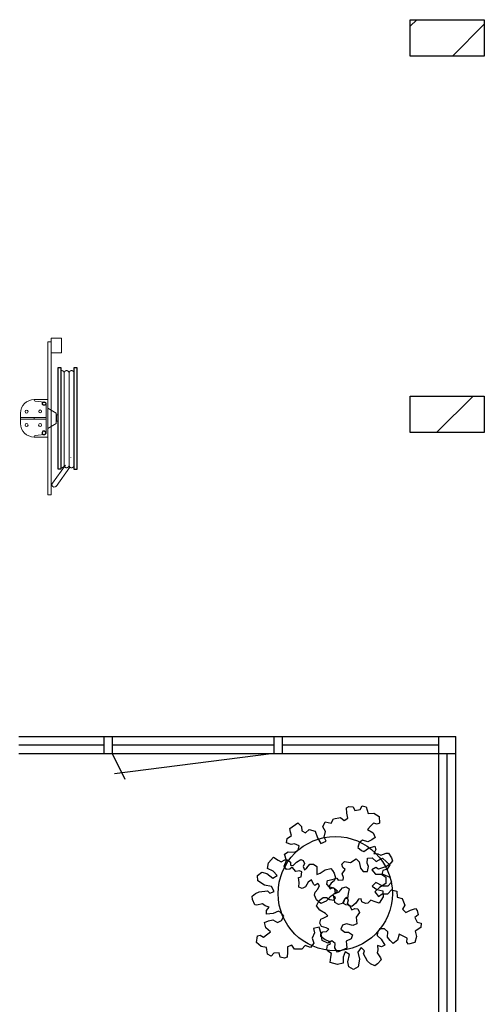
# Model space of a CAD drawing. Header units: millimetres. Extents: x 274611 to 749520, y 175257 to 298905.
# Tile 144 of 251: x 637001 to 639735, y 225148 to 230938. Entities that reach past the tile are written whole.
import ezdxf

# ---------------------------------------------------------------- set-up
doc = ezdxf.new("R2010")
doc.units = ezdxf.units.MM
doc.header["$LTSCALE"] = 400
for name, color, linetype in [('inlay', 6, 'Continuous'), ('plant', 114, 'Continuous'), ('symbol', 1, 'Continuous'), ('timmerwerk-ge', 150, 'Continuous')]:
    doc.layers.add(name, color=color, linetype=linetype)
for name, color, linetype, lineweight in [('mat-beton (ihwg)', 5, 'Continuous', 25), ('mat-kalkzandsteen', 5, 'Continuous', 25), ('None', 7, 'Continuous', 9)]:
    doc.layers.add(name, color=color, linetype=linetype, lineweight=lineweight)

# ---------------------------------------------------------------- blocks, each defined once
blk = doc.blocks.new('*X2200')
at = {"layer": 'None', "lineweight": 9}
for p, q in [((-47607.4, 2880), (-47568.4, 2919)), ((-47358.2, 2705), (-47170.4, 2892.7))]:
    blk.add_line(p, q, dxfattribs=at)
blk = doc.blocks.new('*X2211')
at = {"layer": 'None', "lineweight": 9}
blk.add_line((-47450.8, 491), (-47236.8, 705), dxfattribs=at)
blk = doc.blocks.new('*U199')
at = {"layer": 'None', "color": 140, "linetype": 'Continuous', "lineweight": 15, "flags": 128}
blk.add_lwpolyline([(-21.4, 110), (58.6, 110), (58.6, 106.7, -0.391021), (52.6, 100.2), (-0.9, 95.9, 0.391021), (-12.4, 83.5), (-12.4, -83.5, 0.391021), (-0.9, -95.9), (52.6, -100.2, -0.391021), (58.6, -106.7), (58.6, -110), (-21.4, -110)], format="xyb", close=True, dxfattribs=at)
blk = doc.blocks.new('*U200')
at = {"layer": 'None', "color": 253, "linetype": 'Continuous', "lineweight": 5}
for p, q in [((96.625, -278), (96.625, 266)), ((125.704, -278), (125.704, 266)), ((50.42, -31.849), (50.42, 29))]:
    blk.add_line(p, q, dxfattribs=at)
at = {"layer": 'None', "color": 140, "linetype": 'Continuous', "lineweight": 15}
for p, q in [((50.42, 29), (1.453, 57.31)), ((0, -61), (50.42, -31.849))]:
    blk.add_line(p, q, dxfattribs=at)
at = {"layer": 'None', "color": 92, "linetype": 'Continuous', "lineweight": 25}
for points in [[(60.916, 296), (76.476, 296), (76.476, -300), (60.916, -300)], [(154.785, 296), (171.344, 296), (171.344, -302), (154.785, -302)]]:
    blk.add_lwpolyline(points, close=True, dxfattribs=at)
at = {"layer": 'None', "color": 253, "linetype": 'Continuous', "lineweight": 5}
blk.add_lwpolyline([(50.929, 18), (60.916, 18), (60.916, -18), (50.929, -18)], close=True, dxfattribs=at)
for points, knots in [([(96.866, 264), (96.866, 268.997), (93.792, 272.9335), (90.718, 276.87), (85.875, 278.0735), (81.032, 279.277), (76.476, 277.238)], [0, 0, 0, 0.333549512, 0.333549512, 0.666828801, 0.666828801, 1, 1, 1]), ([(125.825, 264), (125.825, 267.886), (123.8855, 271.2505), (121.946, 274.615), (118.586, 276.5575), (115.226, 278.5), (107.466, 278.5), (104.106, 276.5575), (100.746, 274.615), (98.806, 271.2505), (96.866, 267.886), (96.866, 264)], [0, 0, 0, 0.166769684, 0.166769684, 0.333423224, 0.333423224, 0.499994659, 0.666566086, 0.666566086, 0.833226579, 0.833226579, 1, 1, 1]), ([(154.785, 264), (154.785, 267.886), (152.845, 271.2505), (150.905, 274.615), (147.5455, 276.5575), (144.186, 278.5), (140.306, 278.5), (136.426, 278.5), (133.066, 276.5575), (129.706, 274.615), (127.7655, 271.2505), (125.825, 267.886), (125.825, 264)], [0, 0, 0, 0.166772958, 0.166772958, 0.333424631, 0.333424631, 0.499985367, 0.499985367, 0.666556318, 0.666556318, 0.833223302, 0.833223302, 1, 1, 1]), ([(76.477, -291.432), (81.039, -293.343), (85.8175, -292.072), (90.596, -290.801), (93.6105, -286.876), (96.625, -282.951), (96.625, -278)], [0, 0, 0, 0.333165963, 0.333165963, 0.666458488, 0.666458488, 1, 1, 1]), ([(96.625, -278), (96.625, -281.901), (98.573, -285.2795), (100.521, -288.658), (103.895, -290.609), (107.269, -292.56), (111.165, -292.56), (115.061, -292.56), (118.435, -290.609), (121.809, -288.658), (123.7565, -285.2795), (125.704, -281.901), (125.704, -278)], [0, 0, 0, 0.166754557, 0.166754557, 0.333426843, 0.333426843, 0.500005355, 0.500005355, 0.666583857, 0.666583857, 0.833249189, 0.833249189, 1, 1, 1]), ([(125.704, -278), (125.704, -281.901), (127.6525, -285.2795), (129.601, -288.658), (132.975, -290.609), (136.349, -292.56), (140.245, -292.56), (144.141, -292.56), (147.5145, -290.609), (150.888, -288.658), (152.836, -285.2795), (154.784, -281.901), (154.784, -278)], [0, 0, 0, 0.166757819, 0.166757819, 0.333436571, 0.333436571, 0.500014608, 0.500014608, 0.666582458, 0.666582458, 0.833245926, 0.833245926, 1, 1, 1])]:
    blk.add_open_spline(points, degree=2, knots=knots, dxfattribs=at)
blk = doc.blocks.new('BSH')
at = {"layer": 'None', "color": 140, "linetype": 'Continuous', "lineweight": 15}
for p, q in [((0, -61), (0, 111.155)), ((-159.8585, -36.7557), (-159.8585, 32.756)), ((-80, -6.8893), (-80, 2.8892))]:
    blk.add_line(p, q, dxfattribs=at)
at = {"layer": 'None', "color": 253, "linetype": 'Continuous', "lineweight": 5}
for p, q in [((27.7468, -383.0008), (105.0969, -276.5164)), ((130.6676, -289.4337), (48.7568, -402.0618)), ((135.277, -233.0824), (136.142, -233.8294))]:
    blk.add_line(p, q, dxfattribs=at)
at = {"layer": 'None', "color": 140, "linetype": 'Continuous', "lineweight": 15}
for points in [[(20, 469.75), (82, 469.75), (82, 382.75), (20, 382.75)], [(0, 448), (20, 448), (20, -452), (0, -452)], [(-160, 2.8892), (-9, 2.8892), (-9, -6.8893), (-160, -6.8893)]]:
    blk.add_lwpolyline(points, close=True, dxfattribs=at)
at = {"layer": 'None', "color": 8, "linetype": 'Continuous', "lineweight": 5}
for centre in [(-124, 37.275), (-44.5, 38.775), (-124, -41.275), (-45, -41.275)]:
    blk.add_circle(centre, 8.5, dxfattribs=at)
at = {"layer": 'None', "color": 140, "linetype": 'Continuous', "lineweight": 15}
for centre, start, end in [((-80, 28), 90, 180), ((-80, -32), 180, 270)]:
    blk.add_arc(centre, 80, start, end, dxfattribs=at)
at = {"layer": 'None', "color": 9, "linetype": 'Continuous', "lineweight": 5}
blk.add_arc((38.2528, -392.5302), 14.18399, 137.790600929, 325.770923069, dxfattribs=at)
at = {"layer": 'None', "color": 92, "linetype": 'Continuous', "lineweight": 25}
for points, knots in [([(-11.70075, 86.5025), (-12.2626, 89.0317), (-14.0137, 90.9408), (-15.7648, 92.8499), (-18.23575, 93.6275), (-20.7067, 94.4051), (-23.236, 93.84325), (-25.7653, 93.2814), (-27.67445, 91.53015), (-29.5836, 89.7789), (-30.36125, 87.3079), (-31.1389, 84.8369), (-30.57705, 82.3077), (-30.0152, 79.7785), (-28.26385, 77.8694), (-26.5125, 75.9603), (-24.0415, 75.1827), (-21.5705, 74.4051), (-19.0412, 74.96695), (-16.5119, 75.5288), (-14.60305, 77.28005), (-12.6942, 79.0313), (-11.91655, 81.5023), (-11.1389, 83.9733), (-11.70075, 86.5025)], [0, 0, 0, 0.0833344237, 0.0833344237, 0.1666618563, 0.1666618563, 0.2499968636, 0.2499968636, 0.3333348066, 0.3333348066, 0.4166657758, 0.4166657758, 0.5000000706, 0.5000000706, 0.583336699, 0.583336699, 0.666668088, 0.666668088, 0.7500039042, 0.7500039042, 0.8333377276, 0.8333377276, 0.9166657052, 0.9166657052, 1, 1, 1]), ([(-11.75695, -89.71225), (-12.375, -92.4944), (-14.3012, -94.5944), (-16.2274, -96.6944), (-18.94545, -97.54975), (-21.6635, -98.4051), (-24.4457, -97.78705), (-27.2279, -97.169), (-29.328, -95.24265), (-31.4281, -93.3163), (-32.2835, -90.5982), (-33.1389, -87.8801), (-32.52085, -85.09795), (-31.9028, -82.3158), (-29.97635, -80.2158), (-28.0499, -78.1158), (-25.3318, -77.26045), (-22.6137, -76.4051), (-19.83145, -77.02315), (-17.0492, -77.6412), (-14.94945, -79.56755), (-12.8497, -81.4939), (-11.9943, -84.212), (-11.1389, -86.9301), (-11.75695, -89.71225)], [0, 0, 0, 0.083334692, 0.083334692, 0.1666618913, 0.1666618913, 0.2499964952, 0.2499964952, 0.3333343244, 0.3333343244, 0.4166651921, 0.4166651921, 0.4999998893, 0.4999998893, 0.5833365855, 0.5833365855, 0.6666673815, 0.6666673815, 0.7500034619, 0.7500034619, 0.8333376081, 0.8333376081, 0.9166653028, 0.9166653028, 1, 1, 1])]:
    blk.add_open_spline(points, degree=2, knots=knots, dxfattribs=at)
at = {"layer": 'None', "color": 7}
blk.add_blockref('*U200', (0, 0), dxfattribs=at)
at = {"layer": 'None', "color": 140, "rotation": 180}
blk.add_blockref('*U199', (-21.4, -2), dxfattribs=at)
blk = doc.blocks.new('SYMB-BM02_B2')
at = {"layer": 'plant'}
blk.add_lwpolyline([(97.9, 356.4), (65.8, 370.6), (46.1, 367.1), (22.9, 343.9), (26.5, 317.2), (5.1, 313.6), (-27.1, 336.8), (-68.1, 352.8), (-84.2, 340.4), (-93.1, 315.4), (-77.1, 290.5), (-84.2, 262), (-105.6, 274.4), (-134.2, 301.2), (-166.3, 297.6), (-189.5, 272.7), (-184.2, 245.9), (-180.6, 208.5), (-209.2, 213.9), (-255.6, 237), (-302, 240.6), (-314.5, 221), (-325.2, 197.9), (-328.8, 156.9), (-314.5, 133.7), (-285.9, 119.5), (-262.7, 94.6), (-269.9, 73.2), (-298.4, 80.3), (-305.6, 67.8), (-307.4, 28.6), (-341.3, 37.6), (-375.2, 66.1), (-405.5, 69.6), (-427, 48.2), (-412.7, 12.6), (-402, -28.3), (-380.6, -26.6), (-360.9, -62.2), (-377, -76.4), (-407.3, -83.6), (-423.4, -126.3), (-448.4, -119.2), (-475.2, -126.3), (-482.3, -158.4), (-448.4, -194), (-446.6, -249.2), (-410.9, -258.1), (-362.7, -236.7), (-327, -242.1), (-307.4, -272.4), (-337.7, -302.6), (-366.3, -308), (-398.4, -332.9), (-380.6, -365), (-337.7, -377.5), (-335.9, -406), (-332.4, -436.2), (-252, -457.6), (-234.2, -418.4), (-243.1, -382.8), (-219.9, -357.9), (-184.2, -372.1), (-139.5, -343.6), (-141.3, -283.1), (-132.4, -229.6), (-84.2, -233.2), (-86, -270.6), (-59.2, -311.6), (-68.1, -354.3), (-36, -386.4), (6.8, -361.4), (39, -388.1), (97.9, -377.5), (115.7, -343.6), (153.2, -350.7), (160.4, -393.5), (171.1, -436.2), (192.5, -439.8), (228.2, -425.5), (230, -389.9), (274.6, -384.6), (299.6, -407.7), (328.2, -386.4), (326.4, -329.4), (369.2, -315.1), (403.2, -275.9), (387.1, -222.5), (365.7, -220.7), (338.9, -240.3), (312.1, -226.1), (274.6, -204.7), (308.6, -165.5), (312.1, -121), (278.2, -112.1), (240.7, -110.3), (205, -137), (171.1, -126.3), (146.1, -92.5), (165.7, -58.6), (183.6, -44.4), (228.2, -56.8), (285.3, -55.1), (281.8, -24.8), (255, -1.6), (285.3, 14.4), (305, 34), (353.2, 32.2), (371, 37.6), (381.7, 83.9), (381.7, 110.6), (349.6, 130.2), (317.5, 139.1), (247.9, 135.5), (231.8, 114.1), (194.3, 121.3), (208.6, 165.8), (265.7, 187.2), (313.9, 229.9), (310.3, 274.4), (271.1, 295.8), (231.8, 279.8), (187.2, 233.5), (149.7, 251.3), (176.4, 290.5), (219.3, 319), (203.2, 365.3), (155, 404.5), (121.1, 376), (97.9, 356.4)], dxfattribs=at)

msp = doc.modelspace()

# ---------------------------------------------------------------- linework, layer by layer
at = {"layer": 'inlay'}
for p, q in [((636996.28989, 226673.74408), (637496.28989, 226673.74408)), ((637546.28989, 226673.74408), (638496.28989, 226673.74408)), ((638546.28989, 226673.74408), (639466.28989, 226673.74408)), ((639516.28989, 223148.74408), (639516.28989, 226623.74408))]:
    msp.add_line(p, q, dxfattribs=at)
at = {"layer": 'mat-beton (ihwg)', "lineweight": 25}
for p, q in [((636996.28989, 226723.74408), (639566.28989, 226723.74408)), ((637496.28989, 226723.74408), (637496.28989, 226623.74408)), ((637546.28989, 226723.74408), (637546.28989, 226623.74408)), ((638496.28989, 226723.74408), (638496.28989, 226623.74408)), ((638546.28989, 226723.74408), (638546.28989, 226623.74408)), ((639466.28989, 223148.74408), (639466.28989, 226723.74408)), ((639566.28989, 223148.74408), (639566.28989, 226723.74408)), ((639566.28989, 223148.74408), (639566.28989, 226723.74408)), ((636996.28989, 226623.74408), (639566.28989, 226623.74408)), ((637546.28989, 226623.74408), (637619.89872, 226472.71569)), ((638496.28989, 226623.74408), (637559.33813, 226502.97602)), ((639466.28989, 223148.74408), (639466.28989, 226623.74408))]:
    msp.add_line(p, q, dxfattribs=at)
at = {"layer": 'mat-kalkzandsteen', "lineweight": 25}
for points in [[(639297.78989, 230937.74408), (639734.78989, 230937.74408), (639734.78989, 230723.74408), (639297.78989, 230723.74408)], [(639297.78989, 228723.74408), (639734.78989, 228723.74408), (639734.78989, 228509.74408), (639297.78989, 228509.74408)]]:
    msp.add_lwpolyline(points, close=True, dxfattribs=at)
at = {"layer": 'timmerwerk-ge'}
msp.add_circle((638857.69796, 225799.09979), 336, dxfattribs=at)

# ---------------------------------------------------------------- block references
at = {"layer": 'mat-kalkzandsteen'}
for name in ['*X2200', '*X2211']:
    msp.add_blockref(name, (686905.23053, 228018.74408), dxfattribs=at)
at = {"layer": 'None', "color": 7}
msp.add_blockref('BSH', (637166.14839, 228595.74408), dxfattribs=at)
at = {"layer": 'symbol', "yscale": 0.7055999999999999, "zscale": 0.7055999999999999}
for p, xscale, rotation in [((638915.70239, 225972.97886), -0.7056, 200.0420320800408), ((639006.82059, 225642.81947), -0.7055999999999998, 123.3697457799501), ((638646.54922, 225747.06341), -0.7056000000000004, 8.73209960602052)]:
    msp.add_blockref('SYMB-BM02_B2', p, dxfattribs=dict(at, xscale=xscale, rotation=rotation))

doc.saveas('drawing.dxf')
